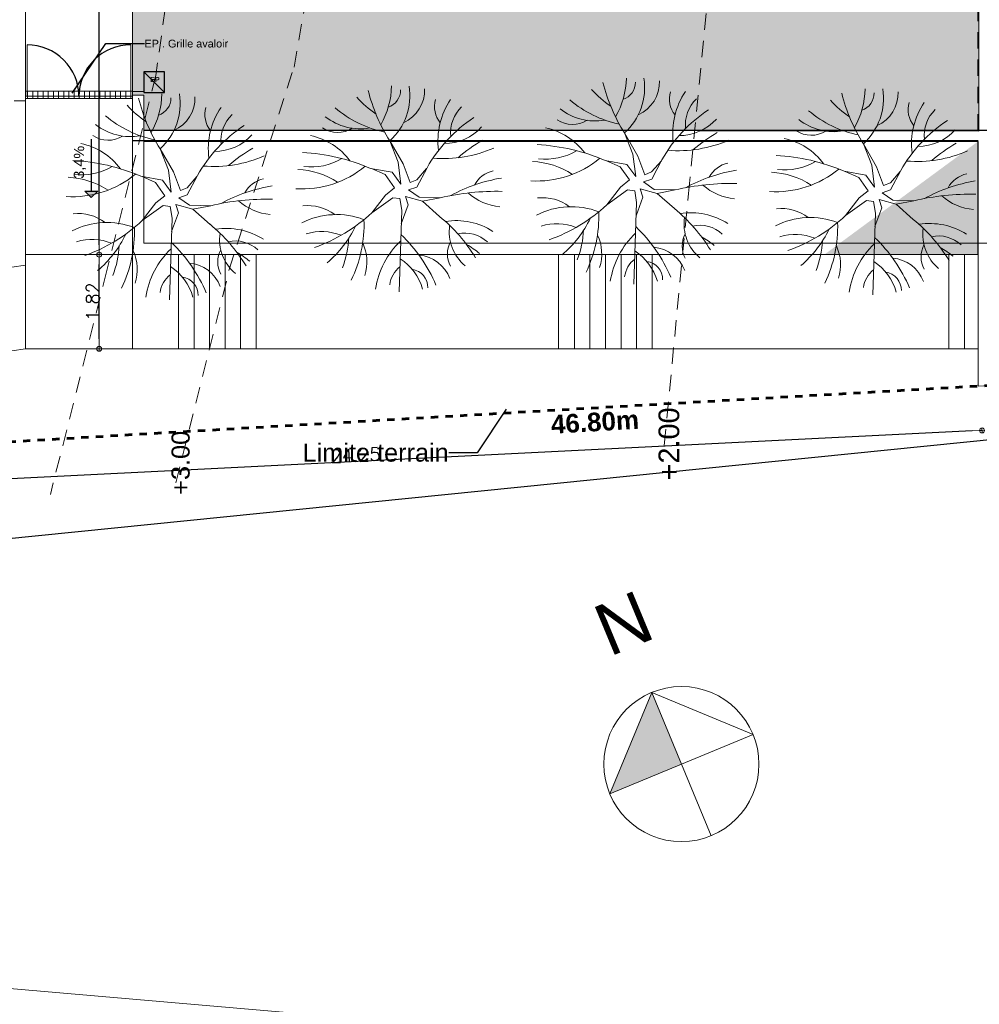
# Model space of a CAD drawing. Extents: x -155768 to 32626, y 53734 to 472609.
# Tile 7 of 33: x -110828 to -92268, y 104048 to 123092. Entities that reach past the tile are written whole.
import ezdxf
from ezdxf.enums import TextEntityAlignment as Align

# ---------------------------------------------------------------- set-up
doc = ezdxf.new("R2010")
doc.units = 0
doc.header["$MEASUREMENT"] = 0
doc.linetypes.add('Discontinu', pattern=[529.166651, 317.499995, -211.666656])
doc.linetypes.add('Traits', pattern=[282.222223, 141.111112, -141.111112])
for name, color, linetype in [('Cotat 1_200', 7, 'Continuous'), ('Cotes de niveaux', 7, 'Continuous'), ('Lignes2D', 7, 'Continuous'), ('Limites', 7, 'Continuous'), ('Mobiliers', 7, 'Continuous'), ('Murs Périphériques', 7, 'Continuous'), ('Sols Exter', 7, 'Continuous'), ('Texte 2D', 7, 'Continuous'), ('Toiture Terrasse', 7, 'Continuous'), ('Voirie nouvelle', 7, 'Continuous'), ('Voirie éxistante', 7, 'Continuous'), ('Végétation', 7, 'Continuous')]:
    doc.layers.add(name, color=color, linetype=linetype)
doc.styles.get("Standard").update_dxf_attribs({"font": 'txt', "bigfont": 'BIGFONT.SHX'})
doc.styles.add('STYLE_GENERE_1', font='arial.ttf')
doc.styles.add('STYLE_GENERE_4', font='arialbd.ttf')
doc.dimstyles.new('STYLE_GENERE__2', dxfattribs={"dimtxt": 250, "dimasz": 190, "dimexe": 0.18, "dimexo": 0, "dimgap": 0.09, "dimtad": 1, "dimlfac": 0.001, "dimzin": 0, "dimdsep": 46, "dimtxsty": 'Standard', "dimblk": 'ARROWHEAD_7', "dimcen": 0.09, "dimclrd": 256, "dimclre": 256, "dimclrt": 256, "dimadec": 0, "dimazin": 0, "dimtfac": 1, "dimtmove": 0, "dimatfit": 3, "dimfxl": 1, "dimfxlon": 1, "dimtolj": 1, "dimtzin": 0, "dimlwe": -1, "dimarcsym": 0})
doc.dimstyles.new('STYLE_GENERE__6', dxfattribs={"dimtxt": 0.18, "dimasz": 456, "dimexe": 0.18, "dimexo": 0.0625, "dimgap": 0.09, "dimtad": 0, "dimtih": 1, "dimtoh": 1, "dimdec": 4, "dimzin": 0, "dimdsep": 46, "dimcen": 0.09, "dimadec": 0, "dimazin": 0, "dimtfac": 1, "dimtdec": 4, "dimtmove": 0, "dimatfit": 3, "dimldrblk": 'ARROWHEAD_5', "dimfxl": 1, "dimtolj": 1, "dimtzin": 0, "dimarcsym": 0})
doc.dimstyles.new('STYLE_GENERE__7', dxfattribs={"dimtxt": 0.18, "dimasz": 273.6, "dimexe": 0.18, "dimexo": 0.0625, "dimgap": 0.09, "dimtad": 0, "dimtih": 1, "dimtoh": 1, "dimdec": 4, "dimzin": 0, "dimdsep": 46, "dimcen": 0.09, "dimadec": 0, "dimazin": 0, "dimtfac": 1, "dimtdec": 4, "dimtmove": 0, "dimatfit": 3, "dimldrblk": 'ARROWHEAD_5', "dimfxl": 1, "dimtolj": 1, "dimtzin": 0, "dimarcsym": 0})

# ---------------------------------------------------------------- blocks, each defined once
blk = doc.blocks.new('Arbre 1 plan 12', base_point=(-22621, 257556))
at = {"layer": 'Végétation', "color": 59, "linetype": 'Continuous', "lineweight": 20}
for p, q in [((-23157, 258341), (-22864, 258008)), ((-22864, 258008), (-22796, 258354)), ((-22786, 257946), (-22796, 258354)), ((-22588, 257901), (-22213, 258098)), ((-22232, 258088), (-22448, 257899)), ((-22864, 258008), (-22772, 257679)), ((-22642, 257741), (-22786, 257946)), ((-22588, 257901), (-22642, 257741)), ((-22503, 257768), (-22448, 257899)), ((-23297, 257599), (-22933, 257730)), ((-22933, 257730), (-22772, 257679)), ((-22140, 257633), (-22503, 257768)), ((-24616, 257556), (-23038, 257608)), ((-23038, 257608), (-22812, 257573)), ((-22812, 257573), (-22794, 257434)), ((-22302, 257421), (-22534, 257591)), ((-22534, 257591), (-22107, 257537)), ((-21694, 257376), (-22140, 257633)), ((-22107, 257537), (-21694, 257376)), ((-22794, 257434), (-23085, 257032)), ((-22742, 257295), (-23085, 257032)), ((-22742, 257295), (-22603, 257469)), ((-22603, 257469), (-22346, 257288)), ((-22302, 257421), (-22227, 257004)), ((-22346, 257288), (-22231, 257026))]:
    blk.add_line(p, q, dxfattribs=at)
for centre, radius, start, end in [((-21900, 259604), 1072, 185.2654, 221.5605), ((-27399, 259441), 4729, 346.7161, 1.3266), ((-25440, 260034), 3066, 331.2124, 350.7346), ((-19587, 258414), 2450, 156.5487, 184.7366), ((-24109, 258832), 631, 347.1957, 43.3477), ((-24574, 258657), 1337, 351.1579, 32.3618), ((-22806, 259491), 542, 298.3532, 347.7354), ((-25651, 256283), 3234, 39.5238, 58.397), ((-24868, 258239), 1323, 28.1546, 41.1568), ((-24519, 260838), 3290, 319.4232, 329.5375), ((-20775, 258433), 970, 132.0902, 180.2088), ((-23453, 259382), 856, 220.0008, 278.2715), ((-23609, 260567), 2836, 299.4887, 326.4789), ((-21536, 259244), 692, 263.8884, 316.3772), ((-24608, 257879), 706, 5.1301, 69.1555), ((-23881, 258993), 502, 241.8841, 297.6783), ((-21697, 259743), 1435, 262.7375, 304.0381), ((-25636, 255563), 2942, 43.6249, 66.9386), ((-21036, 258734), 492, 230.8712, 286.6076), ((-24528, 257759), 353, 7.5707, 91.3029), ((-24856, 256999), 1054, 33.295, 73.8856), ((-20714, 257361), 689, 87.8257, 155.8994), ((-20820, 256590), 1175, 80.9376, 138.0094), ((-24818, 258728), 1647, 278.9075, 316.2154), ((-24536, 257884), 510, 276.6792, 322.3138), ((-20713, 257234), 351, 89.3291, 161.401), ((-19900, 260228), 3370, 237.8257, 255.9641), ((-20597, 255831), 1580, 91.2347, 119.8032), ((-19364, 257739), 2210, 192.0748, 220.0251), ((-19480, 258260), 2049, 214.1378, 227.952), ((-24035, 256070), 865, 64.9094, 107.666), ((-20721, 254838), 3225, 137.1435, 160.431), ((-25760, 255488), 3845, 2.979, 23.2223), ((-20364, 256806), 1097, 170.1996, 218.1175), ((-23302, 254368), 2511, 88.1165, 115.6551), ((-24596, 256347), 1476, 332.8566, 21.0769), ((-20695, 255675), 1929, 140.5443, 183.3886), ((-23502, 254838), 1746, 92.0726, 111.7333), ((-22403, 254768), 2162, 115.8159, 139.7067), ((-22841, 255583), 1275, 11.8922, 53.4363), ((-21005, 256369), 526, 147.6037, 213.9293), ((-24445, 256061), 997, 342.5461, 22.132), ((-23778, 255529), 1533, 2.5342, 33.2084), ((-21016, 255850), 1184, 149.598, 186.6048), ((-23815, 255790), 869, 353.6845, 36.8802)]:
    blk.add_arc(centre, radius, start, end, dxfattribs=at)
blk = doc.blocks.new('Nord 12_77', base_point=(-52240, -21291))
at = {"layer": 'Voirie nouvelle', "linetype": 'Continuous', "lineweight": 20}
blk.add_hatch(color=59, dxfattribs=at).paths.add_polyline_path([(-52240, -21291), (-50855, -20716), (-52815, -19906)], flags=0)
at = {"layer": 'Voirie nouvelle', "color": 59, "linetype": 'Continuous', "lineweight": 20}
for p, q in [((-51666, -22677), (-52815, -19906)), ((-52815, -19906), (-50855, -20716)), ((-50855, -20716), (-53626, -21866)), ((-50855, -20716), (-51666, -22677))]:
    blk.add_line(p, q, dxfattribs=at)
blk.add_circle((-52240, -21291), 1500, dxfattribs=at)
at = {"layer": 'Voirie nouvelle', "color": 59, "lineweight": 20, "style": 'STYLE_GENERE_1'}
blk.add_attdef('txt', text='', height=1000, rotation=-67.4733, dxfattribs=at).set_placement((-50447, -20011), align=Align.BOTTOM_LEFT)
blk = doc.blocks.new('Ligne_541', base_point=(-40154, -9878))
at = {"linetype": 'Continuous'}
blk.add_hatch(color=256, dxfattribs=at).paths.add_polyline_path([(-41281, -9878), (-41156, -9753), (-41156, -10003)], flags=0)
for p, q in [((-41281, -9878), (-41156, -9753)), ((-41281, -9878), (-41156, -10003)), ((-41156, -9753), (-41156, -10003)), ((-40154, -9878), (-41156, -9878))]:
    blk.add_line(p, q, dxfattribs=at)
blk = doc.blocks.new('ARROWHEAD_7')
at = {"color": 0, "linetype": 'Continuous', "lineweight": 0}
for p, q in [((0, 0), (-1, 0)), ((-0.25, 0), (0.25, 0)), ((0, -0.25), (0, 0.25))]:
    blk.add_line(p, q, dxfattribs=at)
blk.add_circle((0, 0), 0.25, dxfattribs=at)
blk = doc.blocks.new('*D185', base_point=(-22621, 257556))
at = {"layer": 'Cotat 1_200', "lineweight": -2, "transparency": 16777216}
blk.add_line((-92404, 115139), (-116249, 113949), dxfattribs=at)
at = {"layer": 'Cotat 1_200', "transparency": 16777216}
for p, q in [((-92215, 115149), (-92215, 115148)), ((-116439, 113940), (-116438, 113939))]:
    blk.add_line(p, q, dxfattribs=at)
at = {"layer": 'Defpoints', "color": 0, "linetype": 'Continuous', "transparency": 16777216}
for p in [(-92257, 116008), (-116472, 114604), (-116438, 113939)]:
    blk.add_point(p, dxfattribs=at)
at = {"layer": 'Cotat 1_200', "linetype": 'Continuous', "lineweight": -2, "transparency": 16777216, "xscale": 190, "yscale": 190, "zscale": 190}
for p, rotation in [((-92215, 115148), 2.857561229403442), ((-116438, 113939), 182.8575612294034)]:
    blk.add_blockref('ARROWHEAD_7', p, dxfattribs=dict(at, rotation=rotation))
at = {"layer": 'Cotat 1_200', "linetype": 'Continuous', "transparency": 16777216, "insert": (-104333, 114669), "char_height": 250, "attachment_point": 5, "rotation": 2.8576}
blk.add_mtext('\\A1;24.25', dxfattribs=at)
blk = doc.blocks.new('*D186', base_point=(-22621, 257556))
at = {"layer": 'Cotat 1_200', "transparency": 16777216}
for p, q in [((-109289, 118548), (-109290, 118548)), ((-109289, 116727), (-109290, 116727))]:
    blk.add_line(p, q, dxfattribs=at)
at = {"layer": 'Cotat 1_200', "lineweight": -2, "transparency": 16777216}
blk.add_line((-109290, 116917), (-109290, 118358), dxfattribs=at)
at = {"layer": 'Defpoints', "color": 0, "linetype": 'Continuous', "transparency": 16777216}
for p in [(-109290, 118548), (-107755, 118548), (-107755, 116727)]:
    blk.add_point(p, dxfattribs=at)
at = {"layer": 'Cotat 1_200', "linetype": 'Continuous', "lineweight": -2, "transparency": 16777216, "xscale": 190, "yscale": 190, "zscale": 190}
for p, rotation in [((-109290, 118548), 90), ((-109290, 116727), 270)]:
    blk.add_blockref('ARROWHEAD_7', p, dxfattribs=dict(at, rotation=rotation))
at = {"layer": 'Cotat 1_200', "linetype": 'Continuous', "lineweight": 20, "transparency": 16777216, "insert": (-109415, 117638), "char_height": 250, "attachment_point": 5, "rotation": 90}
blk.add_mtext('\\A1;1.82', dxfattribs=at)
blk = doc.blocks.new('*D187', base_point=(-22621, 257556))
at = {"layer": 'Cotat 1_200', "transparency": 16777216}
for p, q in [((-109289, 133143), (-109290, 133143)), ((-109289, 118548), (-109290, 118548))]:
    blk.add_line(p, q, dxfattribs=at)
at = {"layer": 'Cotat 1_200', "lineweight": -2, "transparency": 16777216}
blk.add_line((-109290, 118738), (-109290, 132953), dxfattribs=at)
at = {"layer": 'Defpoints', "color": 0, "linetype": 'Continuous', "transparency": 16777216}
for p in [(-109290, 133143), (-108646, 133143), (-107755, 118548)]:
    blk.add_point(p, dxfattribs=at)
at = {"layer": 'Cotat 1_200', "linetype": 'Continuous', "lineweight": -2, "transparency": 16777216, "xscale": 190, "yscale": 190, "zscale": 190}
for p, rotation in [((-109290, 133143), 90), ((-109290, 118548), 270)]:
    blk.add_blockref('ARROWHEAD_7', p, dxfattribs=dict(at, rotation=rotation))
at = {"layer": 'Cotat 1_200', "linetype": 'Continuous', "transparency": 16777216, "insert": (-109415, 125846), "char_height": 250, "attachment_point": 5, "rotation": 90}
blk.add_mtext('\\A1;14.59', dxfattribs=at)
blk = doc.blocks.new('ARROWHEAD_5')
at = {"color": 0, "linetype": 'Continuous', "lineweight": 0}
blk.add_line((0, 0), (-1, 0), dxfattribs=at)
blk.add_solid([(-1, 0.2679), (0, 0), (-1, -0.2679), (-1, 0.2679)], dxfattribs=at)

msp = doc.modelspace()

# ---------------------------------------------------------------- hatches: boundary and pattern name
at = {"layer": 'Mobiliers', "linetype": 'Continuous', "lineweight": 20}
h = msp.add_hatch(dxfattribs=at)
h.set_pattern_fill('GRILLE_10X10', color=59, angle=90, style=0, pattern_type=2)
h.set_pattern_definition([(90, (-376876.69, 138313.61), (-100, 6e-15), []), (180, (-376876.69, 138313.61), (-6e-15, -100), [])])
h.paths.add_polyline_path([(-110718.404, 121566.544), (-110718.404, 121707.326), (-108648.335, 121707.326), (-108648.335, 121566.544)])
at = {"layer": 'Mobiliers', "linetype": 'Continuous', "lineweight": 9}
msp.add_hatch(color=81, dxfattribs=at).paths.add_polyline_path([(-95265.784, 118548.442), (-92289.472, 118548.443), (-92302.293, 120730.105)], flags=0)
at = {"layer": 'Sols Exter', "linetype": 'Continuous', "lineweight": 9}
msp.add_hatch(color=9, dxfattribs=at).paths.add_polyline_path([(-104998.608, 135850.683), (-108652.843, 133143.037), (-108647.192, 131339.55), (-108649.171, 121630.412), (-108426.184, 121630.389), (-108426.097, 120954.653), (-92273.924, 120936.376), (-92281.749, 135227.079), (-104127.381, 126332.313), (-108199.969, 131769.241), (-104195.441, 134768.133)])

# ---------------------------------------------------------------- linework, layer by layer
at = {"linetype": 'Continuous', "flags": 128}
msp.add_lwpolyline([(-135812.121, 107488.315), (-120440.825, 112112.345), (-69762.41, 117225.204)], dxfattribs=at)
at = {"layer": 'Cotes de niveaux', "color": 96, "linetype": 'Discontinu', "lineweight": 9}
for p, q in [((-105522.307, 122172.537), (-104578.295, 127600.608)), ((-107489, 126971.266), (-108197.009, 122015.202)), ((-97891.542, 119733.839), (-97262.2, 126184.589)), ((-106780.99, 118239.153), (-105522.307, 122172.537)), ((-108197.009, 122015.202), (-109141.021, 118239.153)), ((-98363.548, 114856.443), (-97891.542, 119733.839)), ((-109141.021, 118239.153), (-110234.809, 113910.294)), ((-107809.974, 114137.143), (-106780.99, 118239.153))]:
    msp.add_line(p, q, dxfattribs=at)
at = {"layer": 'Lignes2D', "color": 59, "linetype": 'Continuous', "lineweight": 20}
for p, q in [((-108646.407, 133143.037), (-108644.513, 118548.443)), ((-108646.407, 121705.498), (-108426.407, 121705.498)), ((-108425.34, 121630.389), (-108424.602, 118768.442)), ((-108424.602, 120739.414), (-92286.993, 120739.414)), ((-108424.602, 118768.442), (-92058.513, 118768.442)), ((-108644.513, 118548.443), (-92287.244, 118548.443)), ((-107755.486, 116726.769), (-107755.486, 118548.442)), ((-107455.486, 116726.769), (-107455.486, 118548.442)), ((-107155.486, 116726.769), (-107155.486, 118548.442)), ((-106855.486, 116726.769), (-106855.486, 118548.442)), ((-106555.486, 116726.769), (-106555.486, 118548.442)), ((-106255.486, 116726.769), (-106255.486, 118548.442)), ((-100406.935, 116726.769), (-100406.935, 118548.442)), ((-100097.839, 116726.769), (-100097.839, 118548.442)), ((-99797.839, 116726.769), (-99797.839, 118548.442)), ((-99497.839, 116726.769), (-99497.839, 118548.442)), ((-99197.839, 116726.769), (-99197.839, 118548.442)), ((-98897.839, 116726.769), (-98897.839, 118548.442)), ((-98597.839, 116726.769), (-98597.839, 118548.442)), ((-92857.174, 116726.769), (-92857.174, 118548.442)), ((-92557.174, 116726.769), (-92557.174, 118548.442)), ((-92287.434, 116008.067), (-92289.286, 118548.443)), ((-110716.595, 118343.436), (-118916.407, 117154.826)), ((-110716.595, 116726.769), (-119428.159, 115463.978)), ((-110716.595, 116726.769), (-92288.93, 116726.769)), ((-83881.746, 116475.933), (-92287.433, 116005.776))]:
    msp.add_line(p, q, dxfattribs=at)
at = {"layer": 'Limites', "color": 59, "linetype": 'Continuous', "lineweight": 20}
for p, q in [((-110684.657, 122604.882), (-110684.657, 121603.963)), ((-108680.872, 121606.321), (-108680.872, 122607.243)), ((-116786.223, 104850.753), (-99627.825, 103371.581))]:
    msp.add_line(p, q, dxfattribs=at)
at = {"layer": 'Limites', "color": 32, "linetype": 'Traits', "lineweight": 60, "flags": 128}
msp.add_lwpolyline([(-69764.222, 117225.991), (-76051.384, 116911.289), (-80727.272, 116661.777), (-98688.851, 115642.376), (-109096.29, 115040.556), (-116471.669, 114603.965)], dxfattribs=at)
at = {"layer": 'Limites', "linetype": 'Continuous'}
for centre, start, end in [((-110682.713, 121603.963), 0.0710469, 90.1112507), ((-108680.872, 121606.321), 90, 180.0639488)]:
    msp.add_arc(centre, 1000.922, start, end, dxfattribs=at)
at = {"layer": 'Mobiliers', "color": 59, "linetype": 'Continuous', "lineweight": 20, "flags": 128}
msp.add_lwpolyline([(-110718.404, 121566.544), (-110718.404, 121707.326), (-108648.335, 121707.326), (-108648.335, 121566.544)], close=True, dxfattribs=at)
at = {"layer": 'Murs Périphériques', "linetype": 'Discontinu'}
msp.add_line((-92288.636, 120948.431), (-92288.636, 150940.059), dxfattribs=at)
at = {"layer": 'Murs Périphériques', "color": 59, "linetype": 'Continuous', "lineweight": 20}
msp.add_line((-110718.404, 121520.874), (-110938.404, 121520.874), dxfattribs=at)
at = {"layer": 'Murs Périphériques', "linetype": 'Continuous'}
for p, q in [((-92039.286, 120948.431), (-108425.164, 120948.431)), ((-92287.438, 120748.442), (-108643.371, 120748.442)), ((-92289.286, 118548.443), (-92289.286, 120739.414))]:
    msp.add_line(p, q, dxfattribs=at)
at = {"layer": 'Sols Exter', "color": 59, "linetype": 'Continuous', "lineweight": 20, "flags": 128}
msp.add_lwpolyline([(-104998.608, 135850.683), (-108652.843, 133143.037), (-108647.192, 131339.55), (-108649.171, 121630.412), (-108426.184, 121630.389), (-108426.097, 120954.653), (-92273.924, 120936.376), (-92281.749, 135227.079), (-104127.381, 126332.313), (-108199.969, 131769.241), (-104195.441, 134768.133)], close=True, dxfattribs=at)
at = {"layer": 'Voirie nouvelle', "color": 59, "linetype": 'Continuous', "lineweight": 20}
for p, q in [((-110718.404, 125616.922), (-110716.587, 118548.443)), ((-110716.595, 118580.233), (-110716.595, 116726.769)), ((-110716.587, 118548.443), (-108644.513, 118548.443)), ((-108648.335, 118580.233), (-108648.335, 116726.769))]:
    msp.add_line(p, q, dxfattribs=at)
at = {"layer": 'Voirie éxistante', "color": 5, "linetype": 'Continuous', "lineweight": 25}
for p, q in [((-108029.13, 122082.765), (-108429.13, 122082.765)), ((-108429.13, 122082.765), (-108429.13, 121682.765)), ((-108429.13, 122082.765), (-108029.13, 121682.765)), ((-108029.13, 121682.765), (-108029.13, 122082.765)), ((-108429.13, 121682.765), (-108029.13, 121682.765))]:
    msp.add_line(p, q, dxfattribs=at)

# ---------------------------------------------------------------- block references
at = {"linetype": 'Continuous', "rotation": 90}
msp.add_blockref('Ligne_541', (-109442.825, 120780.256), dxfattribs=at)
at = {"layer": 'Voirie nouvelle', "color": 59, "linetype": 'Continuous', "lineweight": 20}
ref = msp.add_blockref('Nord 12_77', (-98029.72, 108693.851), dxfattribs=dict(at, rotation=90))
ref.add_attrib('txt', 'N', dxfattribs={"color": 59, "linetype": 'Continuous', "lineweight": 20, "height": 1000, "rotation": 22.5267098, "style": 'STYLE_GENERE_1'}).set_placement((-99309.614, 110487.147), align=Align.BOTTOM_LEFT)
at = {"layer": 'Végétation', "color": 49, "linetype": 'Continuous', "lineweight": 20, "xscale": -1, "rotation": 269.9999999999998}
for p in [(-98949.469, 119974.576), (-103490.996, 119822.257), (-94330.445, 119766.366), (-107932.523, 119669.938)]:
    msp.add_blockref('Arbre 1 plan 12', p, dxfattribs=at)

# ---------------------------------------------------------------- texts
at = {"layer": 'Texte 2D', "color": 59, "linetype": 'Continuous', "lineweight": 20, "style": 'STYLE_GENERE_1'}
for s, insert, char_height, width, attachment_point in [('{EP . Grille avaloir}', (-108414.634, 122629.116), 150, 1585.3458, 4), ('{Limite terrain}', (-102531.191, 114716.855), 350, 2774.29887, 6)]:
    msp.add_mtext(s, dxfattribs=dict(at, insert=insert, char_height=char_height, width=width, attachment_point=attachment_point))
at = {"layer": 'Texte 2D', "linetype": 'Continuous', "insert": (-109663.831, 120334.646), "char_height": 200, "attachment_point": 5, "rotation": 89.641906, "style": 'STYLE_GENERE_1'}
msp.add_mtext('{3,4%}', dxfattribs=at)
at = {"layer": 'Texte 2D', "color": 15, "linetype": 'Continuous', "lineweight": 9, "insert": (-99701.995, 115309.54), "char_height": 360, "attachment_point": 5, "rotation": 3.3309022, "style": 'STYLE_GENERE_4'}
msp.add_mtext('{46.80m}', dxfattribs=at)
at = {"layer": 'Texte 2D', "color": 96, "linetype": 'Continuous', "lineweight": 9, "attachment_point": 5, "rotation": 90, "style": 'STYLE_GENERE_1'}
for s, insert, char_height in [('{+2.00}', (-98269.433, 114886.686), 400), ('{+3.00}', (-107714.217, 114521.536), 350)]:
    msp.add_mtext(s, dxfattribs=dict(at, insert=insert, char_height=char_height))
at = {"layer": 'Toiture Terrasse', "color": 5, "linetype": 'Continuous', "lineweight": 25, "insert": (-108214.281, 121934.35), "char_height": 100, "attachment_point": 5, "style": 'STYLE_GENERE_4'}
msp.add_mtext('{EP}', dxfattribs=at)

# ---------------------------------------------------------------- dimensions: what is measured, and where the dimension line sits
at = {"layer": 'Cotat 1_200', "linetype": 'Continuous'}
for base, p1, p2, angle, picture, middle in [((-109290.143, 133143.037), (-107755.486, 118548.442), (-108646.407, 133143.037), 90, '*D187', (-109415.233, 125845.74)), ((-116438.49, 113939.258), (-92257.434, 116008.067), (-116471.669, 114603.965), 182.8575612, '*D185', (-104332.743, 114668.765))]:
    dim = msp.add_linear_dim(base=base, p1=p1, p2=p2, angle=angle, dimstyle='STYLE_GENERE__2', dxfattribs=at)
    dim.commit()
    dim.dimension.update_dxf_attribs({"geometry": picture, "text_midpoint": middle})
at = {"layer": 'Cotat 1_200', "color": 59, "linetype": 'Continuous', "lineweight": 20}
dim = msp.add_linear_dim(base=(-109290.143, 118548.442), p1=(-107755.486, 116726.769), p2=(-107755.486, 118548.442), angle=90, dimstyle='STYLE_GENERE__2', dxfattribs=at)
dim.commit()
dim.dimension.update_dxf_attribs({"geometry": '*D186', "text_midpoint": (-109415.233, 117637.606)})

# ---------------------------------------------------------------- leaders
at = {"layer": 'Texte 2D', "color": 59, "linetype": 'Continuous', "lineweight": 20}
msp.add_leader([(-109812.419, 121673.119), (-109161.411, 122629.116), (-108414.724, 122629.116)], dimstyle='STYLE_GENERE__7', dxfattribs=at)
at = {"layer": 'Texte 2D', "color": 59, "linetype": 'Continuous', "lineweight": 20, "annotation_type": 0, "has_hookline": 1, "hookline_direction": 1, "text_width": 1343.656}
msp.add_leader([(-101417.767, 115559.172), (-101978.227, 114716.855), (-102531.101, 114716.855)], dimstyle='STYLE_GENERE__6', dxfattribs=at)

doc.saveas('drawing.dxf')
